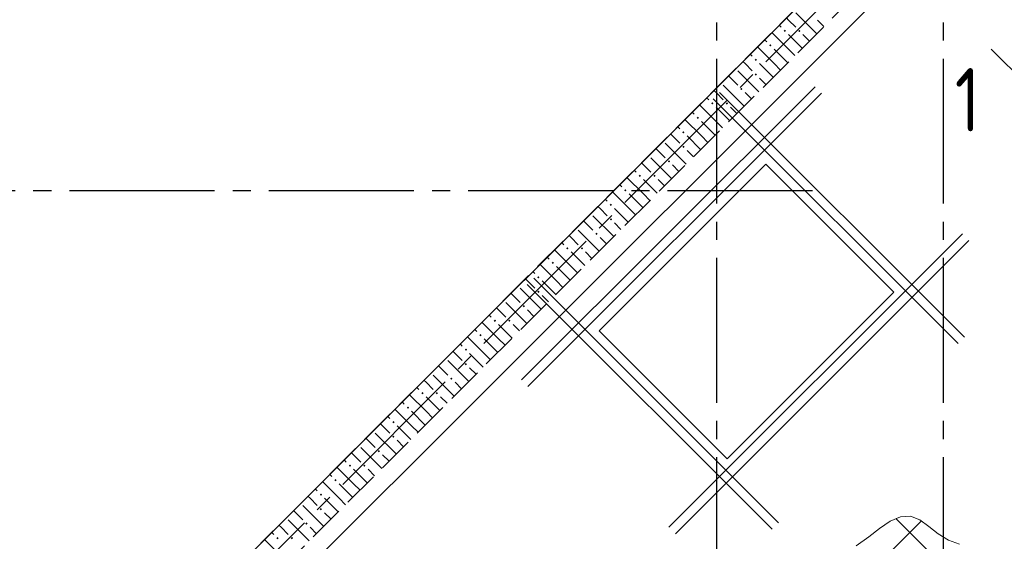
# Model space of a CAD drawing. Header units: millimetres. Extents: x 0 to 40165, y 0 to 42000.
# Tile 5 of 16: x 7205 to 12638, y 16935 to 19815. Entities that reach past the tile are written whole.
import ezdxf

# ---------------------------------------------------------------- set-up
doc = ezdxf.new("R2010")
doc.units = ezdxf.units.MM
doc.linetypes.add('______2', pattern=[270, 200, -70])
doc.linetypes.add('______5', pattern=[1100, 800, -100, 100, -100])
for name, color, linetype, lineweight in [('ЖБ Перекрытие верхний уровень', 7, 'Continuous', 35), ('ЖБ Стена верхний уровень', 7, 'Continuous', 35), ('Обрамление проемов стержнями', 7, 'Continuous', 25), ('Оси', 40, '______5', 18), ('Позиционная метка линия выноска', 7, 'Continuous', 13), ('Позиционная метка номер позиции', 7, 'Continuous', 13), ('Узлы символ', 7, 'Continuous', 25)]:
    doc.layers.add(name, color=color, linetype=linetype, lineweight=lineweight)
doc.styles.add('GOST 2.304-81', font='txt')

msp = doc.modelspace()

# ---------------------------------------------------------------- hatches: boundary and pattern name
at = {"layer": 'ЖБ Стена верхний уровень', "linetype": 'Continuous', "lineweight": 18, "transparency": 33554687}
for points in [[(11421, 19753.1), (11427.5, 19759.6), (11434, 19753.1), (11427.5, 19746.6)], [(11501, 19753.1), (11507.5, 19759.6), (11514, 19753.1), (11507.5, 19746.6)], [(11341, 19673.1), (11347.5, 19679.6), (11354, 19673.1), (11347.5, 19666.6)], [(11261, 19593.1), (11267.5, 19599.6), (11274, 19593.1), (11267.5, 19586.6)], [(11261, 19513.1), (11267.5, 19519.6), (11274, 19513.1), (11267.5, 19506.6)], [(11181, 19433.1), (11187.5, 19439.6), (11194, 19433.1), (11187.5, 19426.6)], [(11021, 19353.1), (11027.5, 19359.6), (11034, 19353.1), (11027.5, 19346.6)], [(11101, 19353.1), (11107.5, 19359.6), (11114, 19353.1), (11107.5, 19346.6)], [(10941, 19273.1), (10947.5, 19279.6), (10954, 19273.1), (10947.5, 19266.6)], [(10861, 19193.1), (10867.5, 19199.6), (10874, 19193.1), (10867.5, 19186.6)], [(10861, 19113.1), (10867.5, 19119.6), (10874, 19113.1), (10867.5, 19106.6)], [(10781, 19033.1), (10787.5, 19039.6), (10794, 19033.1), (10787.5, 19026.6)], [(10621, 18953.1), (10627.5, 18959.6), (10634, 18953.1), (10627.5, 18946.6)], [(10701, 18953.1), (10707.5, 18959.6), (10714, 18953.1), (10707.5, 18946.6)], [(10541, 18873.1), (10547.5, 18879.6), (10554, 18873.1), (10547.5, 18866.6)], [(10461, 18793.1), (10467.5, 18799.6), (10474, 18793.1), (10467.5, 18786.6)], [(10461, 18713.1), (10467.5, 18719.6), (10474, 18713.1), (10467.5, 18706.6)], [(10381, 18633.1), (10387.5, 18639.6), (10394, 18633.1), (10387.5, 18626.6)], [(10221, 18553.1), (10227.5, 18559.6), (10234, 18553.1), (10227.5, 18546.6)], [(10301, 18553.1), (10307.5, 18559.6), (10314, 18553.1), (10307.5, 18546.6)], [(10141, 18473.1), (10147.5, 18479.6), (10154, 18473.1), (10147.5, 18466.6)], [(10061, 18393.1), (10067.5, 18399.6), (10074, 18393.1), (10067.5, 18386.6)], [(10061, 18313.1), (10067.5, 18319.6), (10074, 18313.1), (10067.5, 18306.6)], [(9981, 18233.1), (9987.5, 18239.6), (9994, 18233.1), (9987.5, 18226.6)], [(9821, 18153.1), (9827.5, 18159.6), (9834, 18153.1), (9827.5, 18146.6)], [(9901, 18153.1), (9907.5, 18159.6), (9914, 18153.1), (9907.5, 18146.6)], [(9741, 18073.1), (9747.5, 18079.6), (9754, 18073.1), (9747.5, 18066.6)], [(9661, 17993.1), (9667.5, 17999.6), (9674, 17993.1), (9667.5, 17986.6)], [(9661, 17913.1), (9667.5, 17919.6), (9674, 17913.1), (9667.5, 17906.6)], [(9581, 17833.1), (9587.5, 17839.6), (9594, 17833.1), (9587.5, 17826.6)], [(9421, 17753.1), (9427.5, 17759.6), (9434, 17753.1), (9427.5, 17746.6)], [(9501, 17753.1), (9507.5, 17759.6), (9514, 17753.1), (9507.5, 17746.6)], [(9341, 17673.1), (9347.5, 17679.6), (9354, 17673.1), (9347.5, 17666.6)], [(9261, 17593.1), (9267.5, 17599.6), (9274, 17593.1), (9267.5, 17586.6)], [(9261, 17513.1), (9267.5, 17519.6), (9274, 17513.1), (9267.5, 17506.6)], [(9181, 17433.1), (9187.5, 17439.6), (9194, 17433.1), (9187.5, 17426.6)], [(9021, 17353.1), (9027.5, 17359.6), (9034, 17353.1), (9027.5, 17346.6)], [(9101, 17353.1), (9107.5, 17359.6), (9114, 17353.1), (9107.5, 17346.6)], [(8941, 17273.1), (8947.5, 17279.6), (8954, 17273.1), (8947.5, 17266.6)], [(8861, 17193.1), (8867.5, 17199.6), (8874, 17193.1), (8867.5, 17186.6)], [(8861, 17113.1), (8867.5, 17119.6), (8874, 17113.1), (8867.5, 17106.6)], [(8781, 17033.1), (8787.5, 17039.6), (8794, 17033.1), (8787.5, 17026.6)], [(8621, 16953.1), (8627.5, 16959.6), (8634, 16953.1), (8627.5, 16946.6)], [(8701, 16953.1), (8707.5, 16959.6), (8714, 16953.1), (8707.5, 16946.6)]]:
    msp.add_hatch(color=7, dxfattribs=at).paths.add_polyline_path(points, flags=16)

# ---------------------------------------------------------------- linework, layer by layer
at = {"layer": 'ЖБ Перекрытие верхний уровень', "color": 7, "linetype": 'Continuous', "lineweight": 18, "transparency": 33554687}
for p, q in [((12841.9, 21230.7), (8104.3, 16493.1)), ((11321.6, 19017.4), (10402.4, 18098.2)), ((12028.7, 18310.3), (11321.6, 19017.4)), ((11109.5, 17391.1), (12028.7, 18310.3)), ((10402.4, 18098.2), (11109.5, 17391.1))]:
    msp.add_line(p, q, dxfattribs=at)
at = {"layer": 'ЖБ Стена верхний уровень', "color": 251, "linetype": '______2', "lineweight": 13, "true_color": 0x656565, "transparency": 33554687}
for p, q in [((12877.2, 21266), (6661.8, 15050.6)), ((6916.3, 15050.6), (13004.5, 21138.8))]:
    msp.add_line(p, q, dxfattribs=at)
at = {"layer": 'ЖБ Стена верхний уровень', "color": 9, "linetype": 'Continuous', "lineweight": 18, "true_color": 0xc7c7c7, "transparency": 33554687}
for p, q in [((11487.5, 19853.1), (11603.2, 19737.4)), ((11395.9, 19784.7), (11407.5, 19773.1)), ((11447.5, 19813.1), (11435.9, 19824.7)), ((11487.5, 19773.1), (11447.5, 19813.1)), ((11607.5, 19813.1), (11643.2, 19777.4)), ((11447.5, 19653.1), (11355.9, 19744.7)), ((11447.5, 19733.1), (11523.2, 19657.4)), ((11527.5, 19733.1), (11563.2, 19697.4)), ((11315.9, 19704.7), (11327.5, 19693.1)), ((11235.9, 19624.7), (11247.5, 19613.1)), ((11367.5, 19573.1), (11275.9, 19664.7)), ((11367.5, 19653.1), (11443.2, 19577.4)), ((11447.5, 19653.1), (11483.2, 19617.4)), ((11207.5, 19573.1), (11195.9, 19584.7)), ((11247.5, 19533.1), (11207.5, 19573.1)), ((11287.5, 19573.1), (11363.2, 19497.4)), ((11367.5, 19573.1), (11403.2, 19537.4)), ((11115.9, 19504.7), (11167.5, 19453.1)), ((11167.5, 19533.1), (11283.2, 19417.4)), ((11087.5, 19453.1), (11203.2, 19337.4)), ((11287.5, 19493.1), (11323.2, 19457.4)), ((11047.5, 19413.1), (11035.9, 19424.7)), ((11087.5, 19373.1), (11047.5, 19413.1)), ((11207.5, 19413.1), (11243.2, 19377.4)), ((11047.5, 19253.1), (10955.9, 19344.7)), ((10995.9, 19384.7), (11007.5, 19373.1)), ((10915.9, 19304.7), (10927.5, 19293.1)), ((11047.5, 19333.1), (11123.2, 19257.4)), ((11127.5, 19333.1), (11163.2, 19297.4)), ((10967.5, 19173.1), (10875.9, 19264.7)), ((10967.5, 19253.1), (11043.2, 19177.4)), ((11047.5, 19253.1), (11083.2, 19217.4)), ((10807.5, 19173.1), (10795.9, 19184.7)), ((10835.9, 19224.7), (10847.5, 19213.1)), ((10767.5, 19133.1), (10883.2, 19017.4)), ((10847.5, 19133.1), (10807.5, 19173.1)), ((10887.5, 19173.1), (10963.2, 19097.4)), ((10967.5, 19173.1), (11003.2, 19137.4)), ((10715.9, 19104.7), (10767.5, 19053.1)), ((10887.5, 19093.1), (10923.2, 19057.4)), ((10647.5, 19013.1), (10635.9, 19024.7)), ((10687.5, 19053.1), (10803.2, 18937.4)), ((10595.9, 18984.7), (10607.5, 18973.1)), ((10687.5, 18973.1), (10647.5, 19013.1)), ((10807.5, 19013.1), (10843.2, 18977.4)), ((10647.5, 18853.1), (10555.9, 18944.7)), ((10647.5, 18933.1), (10723.2, 18857.4)), ((10727.5, 18933.1), (10763.2, 18897.4)), ((10567.5, 18773.1), (10475.9, 18864.7)), ((10515.9, 18904.7), (10527.5, 18893.1)), ((10567.5, 18853.1), (10643.2, 18777.4)), ((10647.5, 18853.1), (10683.2, 18817.4)), ((10435.9, 18824.7), (10447.5, 18813.1)), ((10407.5, 18773.1), (10395.9, 18784.7)), ((10447.5, 18733.1), (10407.5, 18773.1)), ((10487.5, 18773.1), (10563.2, 18697.4)), ((10567.5, 18773.1), (10603.2, 18737.4)), ((10315.9, 18704.7), (10367.5, 18653.1)), ((10367.5, 18733.1), (10483.2, 18617.4)), ((10487.5, 18693.1), (10523.2, 18657.4)), ((10287.5, 18653.1), (10403.2, 18537.4)), ((10195.9, 18584.7), (10207.5, 18573.1)), ((10247.5, 18613.1), (10235.9, 18624.7)), ((10287.5, 18573.1), (10247.5, 18613.1)), ((10407.5, 18613.1), (10443.2, 18577.4)), ((10247.5, 18453.1), (10155.9, 18544.7)), ((10247.5, 18533.1), (10323.2, 18457.4)), ((10327.5, 18533.1), (10363.2, 18497.4)), ((10115.9, 18504.7), (10127.5, 18493.1)), ((10035.9, 18424.7), (10047.5, 18413.1)), ((10167.5, 18373.1), (10075.9, 18464.7)), ((10167.5, 18453.1), (10243.2, 18377.4)), ((10247.5, 18453.1), (10283.2, 18417.4)), ((10007.5, 18373.1), (9995.9, 18384.7)), ((10047.5, 18333.1), (10007.5, 18373.1)), ((10087.5, 18373.1), (10163.2, 18297.4)), ((10167.5, 18373.1), (10203.2, 18337.4)), ((9967.5, 18333.1), (10083.2, 18217.4)), ((9915.9, 18304.7), (9967.5, 18253.1)), ((10087.5, 18293.1), (10123.2, 18257.4)), ((9847.5, 18213.1), (9835.9, 18224.7)), ((9887.5, 18173.1), (9847.5, 18213.1)), ((9887.5, 18253.1), (10003.2, 18137.4)), ((10007.5, 18213.1), (10043.2, 18177.4)), ((9795.9, 18184.7), (9807.5, 18173.1)), ((9715.9, 18104.7), (9727.5, 18093.1)), ((9847.5, 18053.1), (9755.9, 18144.7)), ((9847.5, 18133.1), (9923.2, 18057.4)), ((9927.5, 18133.1), (9963.2, 18097.4)), ((9767.5, 17973.1), (9675.9, 18064.7)), ((9767.5, 18053.1), (9843.2, 17977.4)), ((9847.5, 18053.1), (9883.2, 18017.4)), ((9607.5, 17973.1), (9595.9, 17984.7)), ((9635.9, 18024.7), (9647.5, 18013.1)), ((9567.5, 17933.1), (9683.2, 17817.4)), ((9647.5, 17933.1), (9607.5, 17973.1)), ((9687.5, 17973.1), (9763.2, 17897.4)), ((9767.5, 17973.1), (9803.2, 17937.4)), ((9515.9, 17904.7), (9567.5, 17853.1)), ((9687.5, 17893.1), (9723.2, 17857.4)), ((9447.5, 17813.1), (9435.9, 17824.7)), ((9487.5, 17853.1), (9603.2, 17737.4)), ((9395.9, 17784.7), (9407.5, 17773.1)), ((9487.5, 17773.1), (9447.5, 17813.1)), ((9607.5, 17813.1), (9643.2, 17777.4)), ((9447.5, 17653.1), (9355.9, 17744.7)), ((9447.5, 17733.1), (9523.2, 17657.4)), ((9527.5, 17733.1), (9563.2, 17697.4)), ((9367.5, 17573.1), (9275.9, 17664.7)), ((9315.9, 17704.7), (9327.5, 17693.1)), ((9235.9, 17624.7), (9247.5, 17613.1)), ((9367.5, 17653.1), (9443.2, 17577.4)), ((9447.5, 17653.1), (9483.2, 17617.4)), ((9207.5, 17573.1), (9195.9, 17584.7)), ((9247.5, 17533.1), (9207.5, 17573.1)), ((9287.5, 17573.1), (9363.2, 17497.4)), ((9367.5, 17573.1), (9403.2, 17537.4)), ((9115.9, 17504.7), (9167.5, 17453.1)), ((9167.5, 17533.1), (9283.2, 17417.4)), ((9087.5, 17453.1), (9203.2, 17337.4)), ((9287.5, 17493.1), (9323.2, 17457.4)), ((9047.5, 17413.1), (9035.9, 17424.7)), ((9087.5, 17373.1), (9047.5, 17413.1)), ((9207.5, 17413.1), (9243.2, 17377.4)), ((9047.5, 17253.1), (8955.9, 17344.7)), ((8995.9, 17384.7), (9007.5, 17373.1)), ((9047.5, 17333.1), (9123.2, 17257.4)), ((9127.5, 17333.1), (9163.2, 17297.4)), ((8915.9, 17304.7), (8927.5, 17293.1)), ((8835.9, 17224.7), (8847.5, 17213.1)), ((8967.5, 17173.1), (8875.9, 17264.7)), ((8967.5, 17253.1), (9043.2, 17177.4)), ((9047.5, 17253.1), (9083.2, 17217.4)), ((8807.5, 17173.1), (8795.9, 17184.7)), ((8847.5, 17133.1), (8807.5, 17173.1)), ((8887.5, 17173.1), (8963.2, 17097.4)), ((8967.5, 17173.1), (9003.2, 17137.4)), ((8767.5, 17133.1), (8883.2, 17017.4)), ((8715.9, 17104.7), (8767.5, 17053.1)), ((8887.5, 17093.1), (8923.2, 17057.4)), ((8647.5, 17013.1), (8635.9, 17024.7)), ((8687.5, 16973.1), (8647.5, 17013.1)), ((8687.5, 17053.1), (8803.2, 16937.4)), ((8807.5, 17013.1), (8843.2, 16977.4)), ((8595.9, 16984.7), (8607.5, 16973.1)), ((8647.5, 16853.1), (8555.9, 16944.7))]:
    msp.add_line(p, q, dxfattribs=at)
at = {"layer": 'Обрамление проемов стержнями', "color": 7, "linetype": 'Continuous', "lineweight": 25, "transparency": 33554687}
for p, q in [((11593.8, 19445.3), (9974.6, 17826)), ((11593.8, 19445.3), (9974.6, 17826)), ((11629.2, 19409.9), (10009.9, 17790.6)), ((11629.2, 19409.9), (10009.9, 17790.6)), ((11067, 19413.4), (12418.3, 18062.1)), ((11067, 19413.4), (12418.3, 18062.1)), ((11031.7, 19378.1), (12383, 18026.8)), ((11031.7, 19378.1), (12383, 18026.8)), ((12407, 18632.1), (10787.7, 17012.8)), ((12407, 18632.1), (10787.7, 17012.8)), ((12442.4, 18596.7), (10823.1, 16977.4)), ((12442.4, 18596.7), (10823.1, 16977.4)), ((10041.7, 18388.1), (11393, 17036.8)), ((10041.7, 18388.1), (11393, 17036.8)), ((10006.4, 18352.8), (11357.7, 17001.5)), ((10006.4, 18352.8), (11357.7, 17001.5))]:
    msp.add_line(p, q, dxfattribs=at)
at = {"layer": 'Оси', "color": 8, "linetype": '______5', "lineweight": -3, "transparency": 33554687}
for p, q in [((11050.5, 40500), (11050.5, 7060)), ((12300.5, 40500), (12300.5, 7060)), ((6654.7, 14916.2), (14570, 22831.6)), ((11580.5, 18870), (3600, 18870))]:
    msp.add_line(p, q, dxfattribs=at)
at = {"layer": 'Позиционная метка линия выноска', "color": 251, "linetype": 'Continuous', "lineweight": 13, "true_color": 0x494949, "transparency": 33554687}
msp.add_lwpolyline([(9942.7, 12165.6), (7609.3, 14499), (9053.3, 15943), (8501.7, 16494.6), (13039.9, 21032.7)], dxfattribs=at)
at = {"layer": 'Позиционная метка номер позиции', "color": 7, "linetype": 'Continuous', "lineweight": 35, "transparency": 33554687}
for p, q in [((12039.5, 17061.5), (12572.1, 16528.9)), ((11647.3, 16514.5), (12181.2, 17048.3))]:
    msp.add_line(p, q, dxfattribs=at)
at = {"layer": 'Позиционная метка номер позиции', "color": 7, "linetype": '______2', "lineweight": 13, "transparency": 33554687}
for points in [[(12390.4, 16918.8), (12329.6, 16941.3), (12273.7, 16976.9), (12221.9, 17018), (12171.8, 17054.2), (12121.3, 17074.7), (12066, 17071), (12008.6, 17045.8), (11949.6, 17006.1), (11889.9, 16959.2)], [(11889.9, 16959.2), (11820, 16910.5)]]:
    msp.add_lwpolyline(points, dxfattribs=at)
at = {"layer": 'Узлы символ', "color": 7, "linetype": 'Continuous', "lineweight": 13, "transparency": 33554687}
msp.add_line((12812.1, 19407.4), (12566.3, 19653.1), dxfattribs=at)

# ---------------------------------------------------------------- texts
at = {"layer": 'Узлы символ', "color": 7, "linetype": 'Continuous', "lineweight": 35, "transparency": 33554687, "insert": (12365.1, 19198.1), "char_height": 350, "width": 324.182, "attachment_point": 7, "style": 'GOST 2.304-81'}
msp.add_mtext('1', dxfattribs=at)

doc.saveas('drawing.dxf')
